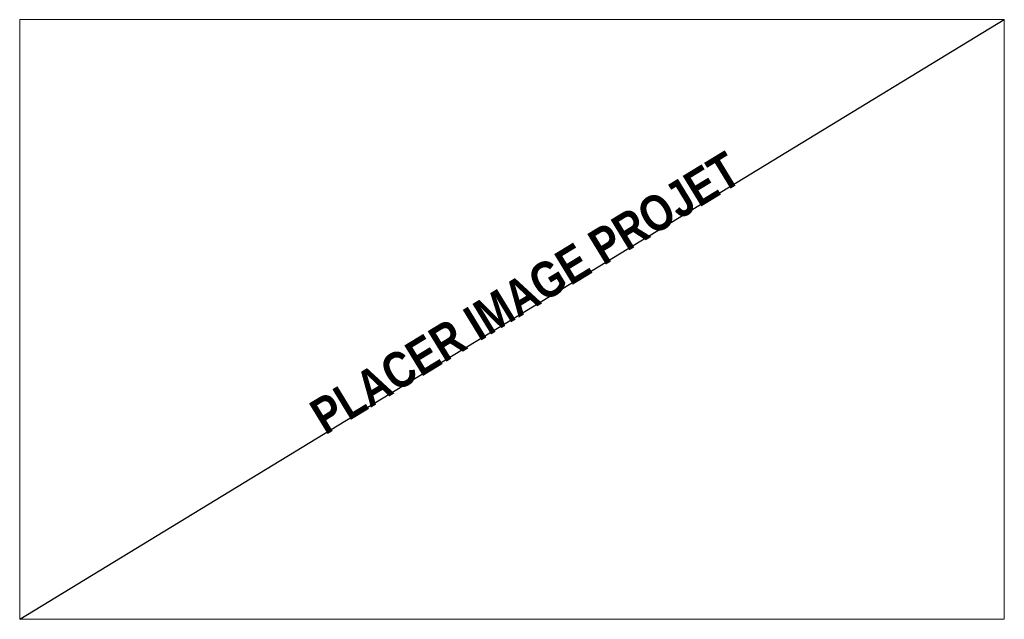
# Model space of a CAD drawing. Header units: millimetres. Extents: x -4899 to 185390, y -66936 to 47814.
# Tile 35 of 37: x 122183 to 122293, y -66936 to -66869. Entities that reach past the tile are written whole.
import ezdxf

# ---------------------------------------------------------------- set-up
doc = ezdxf.new("R2010")
doc.units = ezdxf.units.MM
doc.header["$MEASUREMENT"] = 0
doc.layers.add('00_ - infos générales_2_06-02 Texte 200ème 100ème.Texte', color=7, linetype='Continuous')
doc.layers.add('00_ - infos générales_2_Nouveau_02-03 Mur.Construction', color=7, linetype='Continuous')
doc.styles.add('STYLE_GENERE_1', font='ARIALNB.TTF')

msp = doc.modelspace()

# ---------------------------------------------------------------- linework, layer by layer
at = {"layer": '00_ - infos générales_2_Nouveau_02-03 Mur.Construction', "color": 1, "linetype": 'Continuous', "lineweight": 25}
msp.add_line((122183.32, -66936.25), (122293.28, -66869.23), dxfattribs=at)
at = {"layer": '00_ - infos générales_2_Nouveau_02-03 Mur.Construction', "color": 255, "linetype": 'Continuous', "lineweight": 20, "flags": 128}
for points in [[(122183.32, -66869.23), (122293.28, -66869.23)], [(122183.32, -66936.25), (122183.32, -66869.23)], [(122293.28, -66869.23), (122293.28, -66936.25)], [(122293.28, -66936.25), (122183.32, -66936.25)]]:
    msp.add_lwpolyline(points, dxfattribs=at)

# ---------------------------------------------------------------- texts
at = {"layer": '00_ - infos générales_2_06-02 Texte 200ème 100ème.Texte', "color": 12, "linetype": 'Continuous', "lineweight": 5, "true_color": 0xe40006, "insert": (122239.79, -66899.78), "char_height": 4, "attachment_point": 5, "rotation": 31.3615, "style": 'STYLE_GENERE_1'}
msp.add_mtext('\\A1;PLACER IMAGE PROJET ', dxfattribs=at)

doc.saveas('drawing.dxf')
